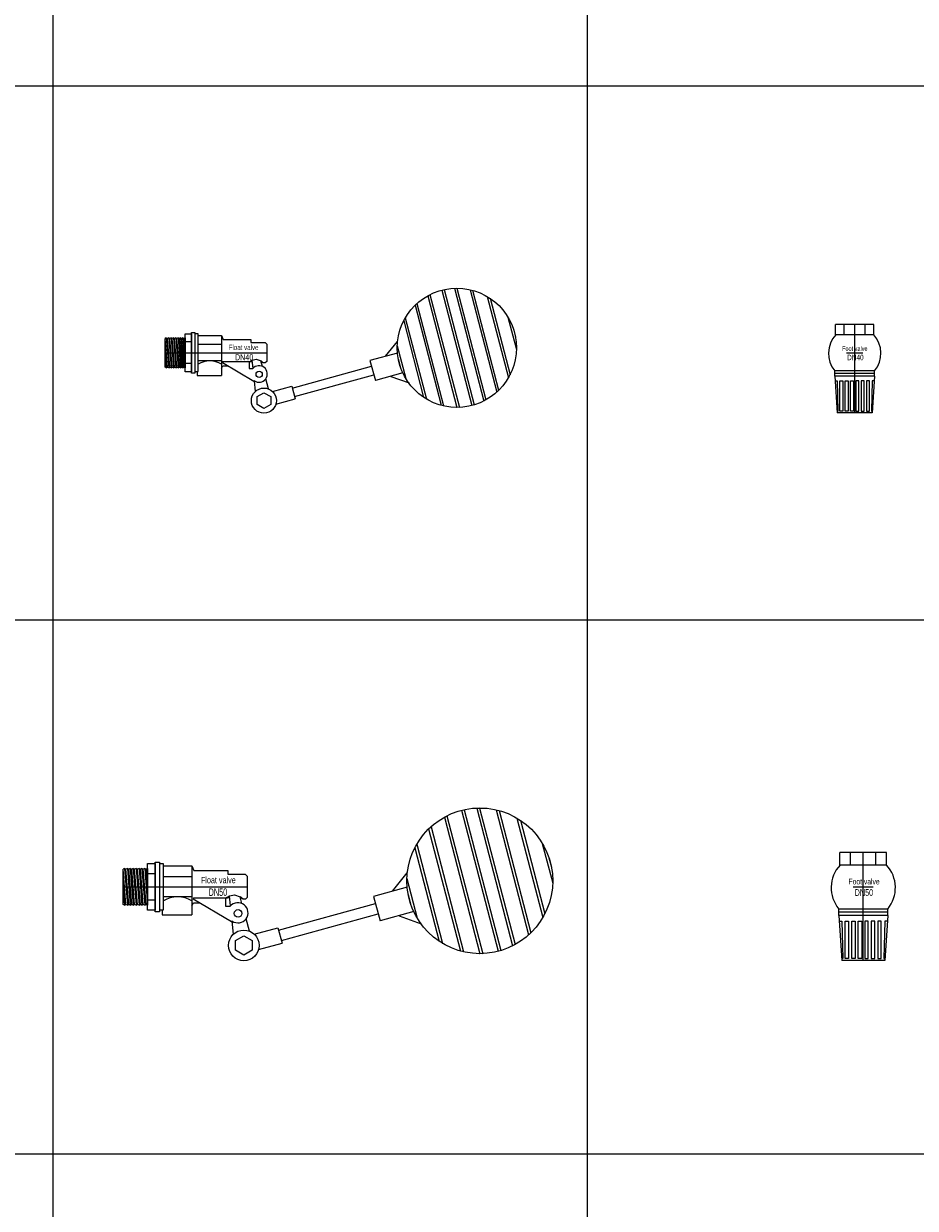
# Model space of a CAD drawing. Header units: millimetres. Extents: x 2339 to 23224, y 1509 to 18979.
# Tile 98 of 124: x 16138 to 17807, y 10107 to 12325. Entities that reach past the tile are written whole.
import ezdxf

# ---------------------------------------------------------------- set-up
doc = ezdxf.new("R2010")
doc.units = ezdxf.units.MM
doc.set_wipeout_variables(frame=1)
doc.layers.get('0').update_dxf_attribs({"lineweight": 0})
doc.styles.add('DISOCP', font='disocp.shx', dxfattribs={"width": 0.6})

# ---------------------------------------------------------------- blocks, each defined once
blk = doc.blocks.new('*U78')
h = blk.add_hatch(color=256)
h.set_gradient(color1=(0, 0, 255), rotation=180, tint=1)
h.paths.add_polyline_path([(0, 0), (-0.25, -0.25), (-0.25, -0.085), (-1, -0.085), (-1, 0.085), (-0.25, 0.085), (-0.25, 0.25)])
blk.add_lwpolyline([(0, 0), (-0.25, -0.25), (-0.25, -0.085), (-1, -0.085), (-1, 0.085), (-0.25, 0.085), (-0.25, 0.25)], close=True)
blk = doc.blocks.new('*U272')
at = {"xscale": 14.59459459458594, "yscale": 14.59459459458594, "zscale": 14.59459459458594}
blk.add_blockref('*U78', (159.1, 6.7), dxfattribs=at)
blk.add_wipeout([(-105.1, -15), (-105.1, 14.8), (-103.9, 15.5), (-84.3, 15.5), (-84.3, 19.6), (-77.8, 19.6), (-77.8, 20.9), (-74.3, 20.9), (-74.3, 19.3), (-71, 19.3), (-71, 17.8), (-46.8, 17.8), (-45.2, 13.8), (-16.5, 13.8), (-16.5, 10.7), (-1.7, 10.7), (0, 8.9), (0, -9), (-1.6, -10.4), (-3.5, -10.4), (-5.8, -9.3), (-4.5, -14.2), (-2.6, -15.4), (-0.7, -17.4), (0.1, -19), (0.6, -21), (0.6, -22.7), (0.3, -24.6), (-0.7, -26.8), (-1, -27.2), (1.8, -37.6), (3.3, -38.3), (4.1, -38.8), (5.3, -39.6), (5.9, -40.1), (26, -34.6), (26.6, -36.8), (108.5, -14.2), (106.9, -8.2), (122.8, -3.8), (135.4, 11.7), (137.7, 22.8), (141.8, 33), (146.9, 41.3), (153.5, 49), (162.3, 56.2), (173.1, 62), (183.7, 64.8), (194.2, 66.7), (205.6, 66.1), (215.3, 63.9), (222.7, 61), (233.8, 54.4), (240.2, 48.9), (244.9, 43.6), (249.1, 37.7), (252, 32.6), (255.3, 24.5), (257.4, 16.5), (258.5, 5), (257.8, -4.2), (255.5, -14), (250.1, -26), (245.7, -32.6), (242.2, -36.7), (239, -40), (232.6, -45.2), (226.7, -48.9), (219.9, -52.2), (212.3, -54.7), (201.4, -56.5), (192.1, -56.5), (180.5, -54.5), (175, -52.7), (167.3, -49.2), (160.8, -45.1), (155, -40.4), (149.9, -35), (146.8, -31.1), (128.5, -24.5), (112.6, -28.9), (110.9, -23), (28.8, -45.2), (29.5, -47.8), (9.6, -53.2), (7.2, -57.8), (3.8, -60.8), (-1.3, -62.5), (-7.1, -61.9), (-11.2, -59.6), (-14, -56.3), (-15.6, -51.9), (-15.7, -48), (-13.8, -42.7), (-11.6, -40.1), (-12.7, -29.1), (-13.3, -29.4), (-40, -13.6), (-45.5, -13.6), (-46.8, -16), (-46.8, -23.7), (-72, -23.7), (-72, -19.5), (-74.3, -19.5), (-74.3, -21.1), (-77.8, -21.1), (-77.8, -19.8), (-84.3, -19.8), (-84.3, -15.7), (-103.9, -15.7)])
for p, q in [((181.2, 64.8), (212.3, -54.6)), ((183.5, 65.3), (214.6, -54)), ((194.2, 66.7), (224.6, -50)), ((196.6, 66.8), (226.7, -48.9)), ((210.5, 65.2), (238.1, -40.7)), ((213.1, 64.6), (240, -38.9)), ((153.5, 49.1), (180.5, -54.4)), ((155.5, 50.9), (183.1, -55.1)), ((166.8, 59), (196.9, -56.6)), ((169, 60.2), (199.4, -56.6)), ((228.2, 58.2), (250.1, -25.9)), ((231.2, 56.3), (251.8, -22.9)), ((249.7, 36.8), (258.5, 3.2)), ((141.8, 33.1), (162.4, -46.2)), ((143.4, 36.1), (165.3, -48)), ((255.3, 24.6), (257.4, 16.6)), ((-103.9, 15.5), (-105.1, 14.8)), ((-105.1, -14.9), (-105.1, 14.8)), ((-102.7, -14.9), (-105.1, 14.8)), ((-103.9, 15.5), (-102.7, 14.8)), ((-103.9, 15.5), (-101.4, -15.6)), ((-101.4, 15.5), (-102.7, 14.8)), ((-100.2, -14.9), (-102.7, 14.8)), ((-101.4, 15.5), (-100.2, 14.8)), ((-101.4, 15.5), (-99, -15.6)), ((-99, 15.5), (-100.2, 14.8)), ((-97.8, -14.9), (-100.2, 14.8)), ((-99, 15.5), (-97.8, 14.8)), ((-99, 15.5), (-96.5, -15.6)), ((-96.5, 15.5), (-97.8, 14.8)), ((-95.3, -14.9), (-97.8, 14.8)), ((-96.5, 15.5), (-95.3, 14.8)), ((-96.5, 15.5), (-94.1, -15.6)), ((-94.1, 15.5), (-95.3, 14.8)), ((-92.9, -14.9), (-95.3, 14.8)), ((-94.1, 15.5), (-92.9, 14.8)), ((-94.1, 15.5), (-91.6, -15.6)), ((-91.6, 15.5), (-92.9, 14.8)), ((-90.4, -14.9), (-92.9, 14.8)), ((-91.6, 15.5), (-90.4, 14.8)), ((-91.6, 15.5), (-89.2, -15.6)), ((-89.2, 15.5), (-90.4, 14.8)), ((-88, -14.9), (-90.4, 14.8)), ((-89.2, 15.5), (-88, 14.8)), ((-89.2, 15.5), (-86.7, -15.6)), ((-86.7, 15.5), (-88, 14.8)), ((-85.5, -14.9), (-88, 14.8)), ((-86.7, 15.5), (-85.5, 14.8)), ((-86.7, 15.5), (-84.3, -15.6)), ((-84.3, 15.5), (-85.5, 14.8)), ((-84.3, 0), (-85.5, 14.8)), ((-84.3, 15.5), (-84.3, -15.6)), ((-71, 17.8), (-46.8, 17.8)), ((-46.8, 17.8), (-45.2, 13.8)), ((-46.8, 17.8), (-46.8, -23.6)), ((-45.2, 13.8), (-16.5, 13.8)), ((-16.5, 13.8), (-16.5, 10.7)), ((-77.8, 11.1), (-84.3, 11.1)), ((-46.8, 8.4), (-71, 8.4)), ((-16.5, 10.7), (-1.7, 10.7)), ((-1.7, 10.7), (0, 9)), ((0, 9), (0, -9)), ((122.8, -3.7), (135.4, 11.7)), ((135.1, 7), (143.9, -26.6)), ((-105.1, 0), (-103.9, -15.6)), ((-103.8, 0), (0, 0)), ((-77.8, -11.2), (-84.3, -11.2)), ((-46.8, -8.5), (-71, -8.5)), ((-45.6, -9.6), (-45.8, -10.2)), ((-45.8, -10.2), (-13.3, -29.3)), ((-18.3, -9.6), (-45.6, -9.6)), ((-18.3, -9.6), (-15, -7.6)), ((-18.3, -9.6), (-14.9, -9)), ((-18.3, -9.6), (-18.3, -16.5)), ((-15, -7.6), (-10.9, -6.8)), ((-14.1, -16.2), (-15, -7.6)), ((-10.9, -6.8), (-5.9, -8.5)), ((-4.5, -14.2), (-6.1, -8.5)), ((-3.5, -10.4), (-5.9, -8.5)), ((-3.5, -10.4), (-5.8, -9.3)), ((-1.6, -10.4), (-3.5, -10.4)), ((0, -9), (-1.6, -10.4)), ((135.3, -0.3), (106.9, -8.1)), ((106.9, -8.1), (112.6, -28.8)), ((136.2, -6.4), (138.2, -14.4)), ((-103.9, -15.6), (-105.1, -14.9)), ((-103.9, -15.6), (-102.7, -14.9)), ((-101.4, -15.6), (-102.7, -14.9)), ((-101.4, -15.6), (-100.2, -14.9)), ((-99, -15.6), (-100.2, -14.9)), ((-99, -15.6), (-97.8, -14.9)), ((-96.5, -15.6), (-97.8, -14.9)), ((-96.5, -15.6), (-95.3, -14.9)), ((-94.1, -15.6), (-95.3, -14.9)), ((-94.1, -15.6), (-92.9, -14.9)), ((-91.6, -15.6), (-92.9, -14.9)), ((-91.6, -15.6), (-90.4, -14.9)), ((-89.2, -15.6), (-90.4, -14.9)), ((-89.2, -15.6), (-88, -14.9)), ((-86.7, -15.6), (-88, -14.9)), ((-86.7, -15.6), (-85.5, -14.9)), ((-84.3, -15.6), (-85.5, -14.9)), ((-72, -19.2), (-72, -23.6)), ((-72, -23.6), (-46.8, -23.6)), ((-46.8, -16), (-45.5, -13.6)), ((-45.5, -13.6), (-40, -13.6)), ((-18.3, -16.5), (-14.4, -16.5)), ((26.5, -36.8), (108.5, -14.1)), ((28.9, -45.4), (110.9, -22.9)), ((141, -21), (112.6, -28.8)), ((128.5, -24.5), (147.3, -31.3)), ((-12.7, -29.1), (-13.3, -29.3)), ((-11.6, -40), (-12.7, -29.1)), ((1.8, -37.5), (-1, -27.1)), ((5.9, -40), (26, -34.6)), ((26, -34.6), (29.5, -47.8)), ((-10, -45.5), (-2.9, -41.4)), ((-10, -53.7), (-10, -45.5)), ((-2.9, -41.4), (4.2, -45.5)), ((4.2, -45.5), (4.2, -53.7)), ((9.6, -53.2), (29.5, -47.8)), ((-2.9, -57.8), (-10, -53.7)), ((4.2, -53.7), (-2.9, -57.8))]:
    blk.add_line(p, q)
for points in [[(-77.8, -19.8), (-84.3, -19.8), (-84.3, 19.7), (-77.8, 19.7)], [(-74.3, -21.1), (-77.8, -21.1), (-77.8, 21), (-74.3, 21)], [(-74.3, -19.5), (-71, -19.5), (-71, 19.4), (-74.3, 19.4)]]:
    blk.add_lwpolyline(points, close=True)
for centre, radius in [((196.8, 5.1), 61.7), ((-7.8, -22.5), 3.24), ((-2.9, -49.6), 13)]:
    blk.add_circle(centre, radius)
for centre, radius, start, end in [((-58.9, -31.2), 22.7, 57.7567, 122.2433), ((-7.9, -22), 8.54, 235.2403, 139.8283)]:
    blk.add_arc(centre, radius, start, end)
at = {"style": 'DISOCP', "width": 0.7}
for s, height, p in [('Float valve', 5.444, (-39.3, 2.8)), ('DN40', 6.37, (-32.9, -7.9))]:
    blk.add_text(s, height=height, dxfattribs=at).set_placement(p)
blk = doc.blocks.new('*U273')
at = {"xscale": 14.59459459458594, "yscale": 14.59459459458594, "zscale": 14.59459459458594}
blk.add_blockref('*U78', (159.1, 6.7), dxfattribs=at)
blk.add_wipeout([(-105.1, -15), (-105.1, 14.8), (-103.9, 15.5), (-84.3, 15.5), (-84.3, 19.6), (-77.8, 19.6), (-77.8, 20.9), (-74.3, 20.9), (-74.3, 19.3), (-71, 19.3), (-71, 17.8), (-46.8, 17.8), (-45.2, 13.8), (-16.5, 13.8), (-16.5, 10.7), (-1.7, 10.7), (0, 8.9), (0, -9), (-1.6, -10.4), (-3.5, -10.4), (-5.8, -9.3), (-4.5, -14.2), (-2.6, -15.4), (-0.7, -17.4), (0.1, -19), (0.6, -21), (0.6, -22.7), (0.3, -24.6), (-0.7, -26.8), (-1, -27.2), (1.8, -37.6), (3.3, -38.3), (4.1, -38.8), (5.3, -39.6), (5.9, -40.1), (26, -34.6), (26.6, -36.8), (108.5, -14.2), (106.9, -8.2), (122.8, -3.8), (135.4, 11.7), (137.7, 22.8), (141.8, 33), (146.9, 41.3), (153.5, 49), (162.3, 56.2), (173.1, 62), (183.7, 64.8), (194.2, 66.7), (205.6, 66.1), (215.3, 63.9), (222.7, 61), (233.8, 54.4), (240.2, 48.9), (244.9, 43.6), (249.1, 37.7), (252, 32.6), (255.3, 24.5), (257.4, 16.5), (258.5, 5), (257.8, -4.2), (255.5, -14), (250.1, -26), (245.7, -32.6), (242.2, -36.7), (239, -40), (232.6, -45.2), (226.7, -48.9), (219.9, -52.2), (212.3, -54.7), (201.4, -56.5), (192.1, -56.5), (180.5, -54.5), (175, -52.7), (167.3, -49.2), (160.8, -45.1), (155, -40.4), (149.9, -35), (146.8, -31.1), (128.5, -24.5), (112.6, -28.9), (110.9, -23), (28.8, -45.2), (29.5, -47.8), (9.6, -53.2), (7.2, -57.8), (3.8, -60.8), (-1.3, -62.5), (-7.1, -61.9), (-11.2, -59.6), (-14, -56.3), (-15.6, -51.9), (-15.7, -48), (-13.8, -42.7), (-11.6, -40.1), (-12.7, -29.1), (-13.3, -29.4), (-40, -13.6), (-45.5, -13.6), (-46.8, -16), (-46.8, -23.7), (-72, -23.7), (-72, -19.5), (-74.3, -19.5), (-74.3, -21.1), (-77.8, -21.1), (-77.8, -19.8), (-84.3, -19.8), (-84.3, -15.7), (-103.9, -15.7)])
for p, q in [((181.2, 64.8), (212.3, -54.6)), ((183.5, 65.3), (214.6, -54)), ((194.2, 66.7), (224.6, -50)), ((196.6, 66.8), (226.7, -48.9)), ((210.5, 65.2), (238.1, -40.7)), ((213.1, 64.6), (240, -38.9)), ((155.5, 50.9), (183.1, -55.1)), ((166.8, 59), (196.9, -56.6)), ((169, 60.2), (199.4, -56.6)), ((228.2, 58.2), (250.1, -25.9)), ((231.2, 56.3), (251.8, -22.9)), ((153.5, 49.1), (180.5, -54.4)), ((141.8, 33.1), (162.4, -46.2)), ((143.4, 36.1), (165.3, -48)), ((249.7, 36.8), (258.5, 3.2)), ((255.3, 24.6), (257.4, 16.6)), ((-103.9, 15.5), (-105.1, 14.8)), ((-105.1, -14.9), (-105.1, 14.8)), ((-102.7, -14.9), (-105.1, 14.8)), ((-103.9, 15.5), (-102.7, 14.8)), ((-103.9, 15.5), (-101.4, -15.6)), ((-101.4, 15.5), (-102.7, 14.8)), ((-100.2, -14.9), (-102.7, 14.8)), ((-101.4, 15.5), (-100.2, 14.8)), ((-101.4, 15.5), (-99, -15.6)), ((-99, 15.5), (-100.2, 14.8)), ((-97.8, -14.9), (-100.2, 14.8)), ((-99, 15.5), (-97.8, 14.8)), ((-99, 15.5), (-96.5, -15.6)), ((-96.5, 15.5), (-97.8, 14.8)), ((-95.3, -14.9), (-97.8, 14.8)), ((-96.5, 15.5), (-95.3, 14.8)), ((-96.5, 15.5), (-94.1, -15.6)), ((-94.1, 15.5), (-95.3, 14.8)), ((-92.9, -14.9), (-95.3, 14.8)), ((-94.1, 15.5), (-92.9, 14.8)), ((-94.1, 15.5), (-91.6, -15.6)), ((-91.6, 15.5), (-92.9, 14.8)), ((-90.4, -14.9), (-92.9, 14.8)), ((-91.6, 15.5), (-90.4, 14.8)), ((-91.6, 15.5), (-89.2, -15.6)), ((-89.2, 15.5), (-90.4, 14.8)), ((-88, -14.9), (-90.4, 14.8)), ((-89.2, 15.5), (-88, 14.8)), ((-89.2, 15.5), (-86.7, -15.6)), ((-86.7, 15.5), (-88, 14.8)), ((-85.5, -14.9), (-88, 14.8)), ((-86.7, 15.5), (-85.5, 14.8)), ((-86.7, 15.5), (-84.3, -15.6)), ((-84.3, 15.5), (-85.5, 14.8)), ((-84.3, 0), (-85.5, 14.8)), ((-84.3, 15.5), (-84.3, -15.6)), ((-77.8, 11.1), (-84.3, 11.1)), ((-71, 17.8), (-46.8, 17.8)), ((-46.8, 17.8), (-45.2, 13.8)), ((-46.8, 17.8), (-46.8, -23.6)), ((-45.2, 13.8), (-16.5, 13.8)), ((-16.5, 13.8), (-16.5, 10.7)), ((-16.5, 10.7), (-1.7, 10.7)), ((-1.7, 10.7), (0, 9)), ((122.8, -3.7), (135.4, 11.7)), ((-46.8, 8.4), (-71, 8.4)), ((0, 9), (0, -9)), ((135.1, 7), (143.9, -26.6)), ((-105.1, 0), (-103.9, -15.6)), ((-103.8, 0), (0, 0)), ((-46.8, -8.5), (-71, -8.5)), ((-45.6, -9.6), (-45.8, -10.2)), ((-18.3, -9.6), (-45.6, -9.6)), ((-18.3, -9.6), (-15, -7.6)), ((-18.3, -9.6), (-14.9, -9)), ((-18.3, -9.6), (-18.3, -16.5)), ((-15, -7.6), (-10.9, -6.8)), ((-14.1, -16.2), (-15, -7.6)), ((-10.9, -6.8), (-5.9, -8.5)), ((-4.5, -14.2), (-6.1, -8.5)), ((-3.5, -10.4), (-5.9, -8.5)), ((-3.5, -10.4), (-5.8, -9.3)), ((0, -9), (-1.6, -10.4)), ((135.3, -0.3), (106.9, -8.1)), ((106.9, -8.1), (112.6, -28.8)), ((136.2, -6.4), (138.2, -14.4)), ((-103.9, -15.6), (-105.1, -14.9)), ((-103.9, -15.6), (-102.7, -14.9)), ((-101.4, -15.6), (-102.7, -14.9)), ((-101.4, -15.6), (-100.2, -14.9)), ((-99, -15.6), (-100.2, -14.9)), ((-99, -15.6), (-97.8, -14.9)), ((-96.5, -15.6), (-97.8, -14.9)), ((-96.5, -15.6), (-95.3, -14.9)), ((-94.1, -15.6), (-95.3, -14.9)), ((-94.1, -15.6), (-92.9, -14.9)), ((-91.6, -15.6), (-92.9, -14.9)), ((-91.6, -15.6), (-90.4, -14.9)), ((-89.2, -15.6), (-90.4, -14.9)), ((-89.2, -15.6), (-88, -14.9)), ((-86.7, -15.6), (-88, -14.9)), ((-86.7, -15.6), (-85.5, -14.9)), ((-84.3, -15.6), (-85.5, -14.9)), ((-77.8, -11.2), (-84.3, -11.2)), ((-72, -19.2), (-72, -23.6)), ((-46.8, -16), (-45.5, -13.6)), ((-45.8, -10.2), (-13.3, -29.3)), ((-45.5, -13.6), (-40, -13.6)), ((-18.3, -16.5), (-14.4, -16.5)), ((-1.6, -10.4), (-3.5, -10.4)), ((26.5, -36.8), (108.5, -14.1)), ((-72, -23.6), (-46.8, -23.6)), ((-12.7, -29.1), (-13.3, -29.3)), ((-11.6, -40), (-12.7, -29.1)), ((1.8, -37.5), (-1, -27.1)), ((28.9, -45.4), (110.9, -22.9)), ((141, -21), (112.6, -28.8)), ((128.5, -24.5), (147.3, -31.3)), ((5.9, -40), (26, -34.6)), ((26, -34.6), (29.5, -47.8)), ((-10, -45.5), (-2.9, -41.4)), ((-10, -53.7), (-10, -45.5)), ((-2.9, -41.4), (4.2, -45.5)), ((4.2, -45.5), (4.2, -53.7)), ((9.6, -53.2), (29.5, -47.8)), ((-2.9, -57.8), (-10, -53.7)), ((4.2, -53.7), (-2.9, -57.8))]:
    blk.add_line(p, q)
for points in [[(-74.3, -21.1), (-77.8, -21.1), (-77.8, 21), (-74.3, 21)], [(-77.8, -19.8), (-84.3, -19.8), (-84.3, 19.7), (-77.8, 19.7)], [(-74.3, -19.5), (-71, -19.5), (-71, 19.4), (-74.3, 19.4)]]:
    blk.add_lwpolyline(points, close=True)
for centre, radius in [((196.8, 5.1), 61.7), ((-7.8, -22.5), 3.24), ((-2.9, -49.6), 13)]:
    blk.add_circle(centre, radius)
for centre, radius, start, end in [((-58.9, -31.2), 22.7, 57.7567, 122.2433), ((-7.9, -22), 8.54, 235.2403, 139.8283)]:
    blk.add_arc(centre, radius, start, end)
at = {"style": 'DISOCP', "width": 0.7}
for s, height, p in [('Float valve', 5.444, (-39.2, 3)), ('DN50', 6.37, (-32.7, -7.7))]:
    blk.add_text(s, height=height, dxfattribs=at).set_placement(p)
blk = doc.blocks.new('*U301')
blk.add_wipeout([(20.2, -69.6), (-20.2, -69.6), (-23.1, -27), (-23.1, -21), (-26, -16.8), (-27.7, -13.6), (-28.8, -10.6), (-29.9, -6.2), (-30.3, -2.8), (-30.3, 0), (-30.2, 2.5), (-29.4, 6.9), (-28.6, 9.7), (-27.3, 12.8), (-25.4, 16.1), (-23, 19.4), (-22, 20.6), (-22, 32.6), (22, 32.6), (22, 20.6), (23.5, 18.8), (25.7, 15.6), (27.3, 12.6), (28.6, 9.6), (29.7, 5.5), (30.3, -0.8), (30.1, -5.2), (29.1, -9.5), (27.5, -13.9), (25.5, -17.6), (23.1, -21), (23.1, -27)])
for p, q in [((-22, 20.6), (-22, 32.6)), ((22, 32.6), (-22, 32.6)), ((-12, 20.6), (-12, 32.6)), ((0, -69.6), (0, 32.6)), ((12, 20.6), (12, 32.6)), ((22, 20.6), (22, 32.6)), ((22, 20.6), (-22, 20.6)), ((-9.4, 0), (9.4, 0)), ((23.1, -21), (-23.1, -21)), ((-23.1, -27), (-23.1, -21)), ((23.1, -27), (23.1, -21)), ((23.1, -24), (-23.1, -24)), ((23.1, -27), (-23.1, -27)), ((-23.1, -27), (-20.2, -69.6)), ((-22.8, -32.4), (-20.2, -32.4)), ((-20.2, -32.4), (-19.3, -67.6)), ((20.2, -32.4), (19.3, -67.6)), ((23.1, -27), (20.2, -69.6)), ((22.8, -32.4), (20.2, -32.4)), ((-19.3, -67.6), (-20.3, -67.7)), ((20.2, -69.6), (-20.2, -69.6)), ((19.3, -67.6), (20.3, -67.7))]:
    blk.add_line(p, q)
for points in [[(-17, -32.4), (-13.8, -32.4), (-13.8, -67.6), (-17, -67.6)], [(-10.8, -32.4), (-7.5, -32.4), (-7.5, -67.6), (-10.8, -67.6)], [(-4.7, -32.4), (-1.4, -32.4), (-1.4, -67.6), (-4.7, -67.6)], [(4.7, -32.4), (1.4, -32.4), (1.4, -67.6), (4.7, -67.6)], [(10.8, -32.4), (7.5, -32.4), (7.5, -67.6), (10.8, -67.6)], [(17, -32.4), (13.8, -32.4), (13.8, -67.6), (17, -67.6)]]:
    blk.add_lwpolyline(points, close=True)
for centre, start, end in [((1.3, -0.8), 137.3931, 219.5568), ((-1.3, -0.8), 320.4432, 42.6069)]:
    blk.add_arc(centre, 31.6, start, end)
at = {"style": 'DISOCP', "width": 0.7}
for s, height, p in [('Foot valve', 5.44, (-13.9, 2.3)), ('DN50', 6.37, (-8.1, -8.5))]:
    blk.add_text(s, height=height, dxfattribs=at).set_placement(p)
blk = doc.blocks.new('*U300')
blk.add_wipeout([(20.2, -69.6), (-20.2, -69.6), (-23.1, -27), (-23.1, -21), (-26, -16.8), (-27.7, -13.6), (-28.8, -10.6), (-29.9, -6.2), (-30.3, -2.8), (-30.3, 0), (-30.2, 2.5), (-29.4, 6.9), (-28.6, 9.7), (-27.3, 12.8), (-25.4, 16.1), (-23, 19.4), (-22, 20.6), (-22, 32.6), (22, 32.6), (22, 20.6), (23.5, 18.8), (25.7, 15.6), (27.3, 12.6), (28.6, 9.6), (29.7, 5.5), (30.3, -0.8), (30.1, -5.2), (29.1, -9.5), (27.5, -13.9), (25.5, -17.6), (23.1, -21), (23.1, -27)])
for p, q in [((-22, 20.6), (-22, 32.6)), ((22, 32.6), (-22, 32.6)), ((-12, 20.6), (-12, 32.6)), ((0, -69.6), (0, 32.6)), ((12, 20.6), (12, 32.6)), ((22, 20.6), (22, 32.6)), ((22, 20.6), (-22, 20.6)), ((-9.4, 0), (9.4, 0)), ((23.1, -21), (-23.1, -21)), ((-23.1, -27), (-23.1, -21)), ((23.1, -24), (-23.1, -24)), ((23.1, -27), (-23.1, -27)), ((-23.1, -27), (-20.2, -69.6)), ((23.1, -27), (20.2, -69.6)), ((23.1, -27), (23.1, -21)), ((-22.8, -32.4), (-20.2, -32.4)), ((-20.2, -32.4), (-19.3, -67.6)), ((20.2, -32.4), (19.3, -67.6)), ((22.8, -32.4), (20.2, -32.4)), ((-19.3, -67.6), (-20.3, -67.7)), ((19.3, -67.6), (20.3, -67.7)), ((20.2, -69.6), (-20.2, -69.6))]:
    blk.add_line(p, q)
for points in [[(-17, -32.4), (-13.8, -32.4), (-13.8, -67.6), (-17, -67.6)], [(-10.8, -32.4), (-7.5, -32.4), (-7.5, -67.6), (-10.8, -67.6)], [(-4.7, -32.4), (-1.4, -32.4), (-1.4, -67.6), (-4.7, -67.6)], [(4.7, -32.4), (1.4, -32.4), (1.4, -67.6), (4.7, -67.6)], [(10.8, -32.4), (7.5, -32.4), (7.5, -67.6), (10.8, -67.6)], [(17, -32.4), (13.8, -32.4), (13.8, -67.6), (17, -67.6)]]:
    blk.add_lwpolyline(points, close=True)
for centre, start, end in [((1.3, -0.8), 137.3931, 219.5568), ((-1.3, -0.8), 320.4432, 42.6069)]:
    blk.add_arc(centre, 31.6, start, end)
at = {"style": 'DISOCP', "width": 0.7}
for s, height, p in [('Foot valve', 5.44, (-14.5, 2.2)), ('DN40', 6.37, (-8.7, -8.6))]:
    blk.add_text(s, height=height, dxfattribs=at).set_placement(p)

msp = doc.modelspace()

# ---------------------------------------------------------------- linework, layer by layer
for p, q in [((16193.1, 1508.9), (16193.1, 16868.4)), ((17193.1, 1508.9), (17193.1, 16868.4)), ((2339.1, 12208.9), (20193.1, 12208.9)), ((2339.1, 11208.9), (19193.1, 11208.9)), ((2339.1, 10208.9), (19193.1, 10208.9))]:
    msp.add_line(p, q)

# ---------------------------------------------------------------- block references
for name, p, xscale, yscale, zscale in [('*U272', (16592.6, 11709), 1.808485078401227, 1.808485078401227, 1.808485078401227), ('*U300', (17693.1, 11708.9), 1.61983471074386, 1.61983471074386, 1.61983471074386), ('*U273', (16556.2, 10709), 2.211719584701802, 2.211719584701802, 2.211719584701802), ('*U301', (17709.2, 10708.9), 1.983471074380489, 1.983471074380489, 1.983471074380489)]:
    msp.add_blockref(name, p, dxfattribs=dict(xscale=xscale, yscale=yscale, zscale=zscale))

doc.saveas('drawing.dxf')
